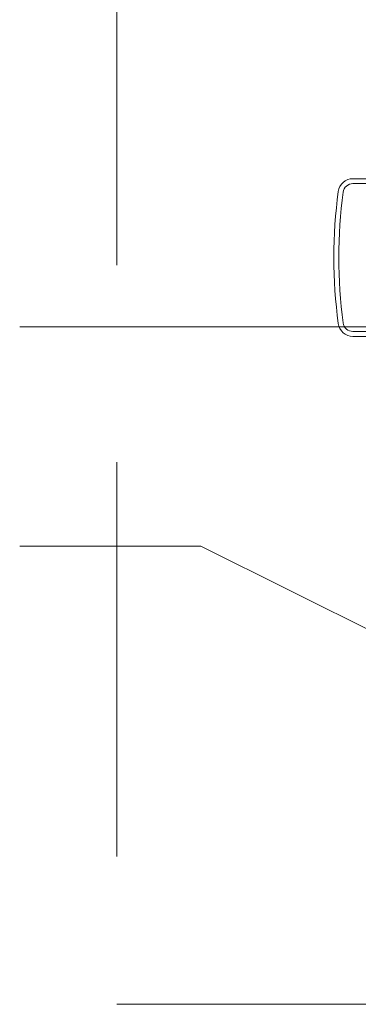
# Paper-space layout 'AD-02 DETAL MONTAŻU DRZWI' of a CAD drawing. Header units: millimetres. Extents: x 0 to 594, y 0 to 550.
# Tile 17 of 99: x 94 to 107, y 97 to 137. Entities that reach past the tile are written whole.
import ezdxf
from ezdxf.xclip import XClip

# ---------------------------------------------------------------- set-up
doc = ezdxf.new("R2010")
doc.units = ezdxf.units.MM
doc.header["$MEASUREMENT"] = 0
doc.header["$XCLIPFRAME"] = 0
doc.linetypes.add('przerywama detal', pattern=[120, 80, -40])
doc.layers.add('A_stolarka_Nr_pióra__10', color=7, linetype='Continuous', lineweight=13, true_color=0x4b4b4b)
doc.layers.add('A_stolarka_Nr_pióra__170', color=7, linetype='Continuous', lineweight=5, true_color=0x1c1c1c)

# ---------------------------------------------------------------- blocks, each defined once
blk = doc.blocks.new('Rysunek_2_2', base_point=(-46914.584, -27095.2))
at = {"layer": 'A_stolarka_Nr_pióra__10', "color": 251, "linetype": 'przerywama detal', "lineweight": 13, "ltscale": 0.2, "true_color": 0x4b4b4b}
for p in [(97.585, 167.152), (157.585, 97.152)]:
    blk.add_line(p, (97.585, 97.152), dxfattribs=at)
at = {"layer": 'A_stolarka_Nr_pióra__10', "color": 251, "linetype": 'Continuous', "lineweight": 13, "ltscale": 0.2, "true_color": 0x4b4b4b}
for p, q in [((117.607, 130.662), (107.159, 130.662)), ((107.159, 130.462), (117.586, 130.462)), ((107.159, 124.462), (117.586, 124.462)), ((112.623, 124.262), (107.159, 124.262))]:
    blk.add_line(p, q, dxfattribs=at)
for centre, radius, start, end in [((107.159, 130.062), 0.6, 90, 172.3771), ((107.159, 130.062), 0.4, 90, 172.3771), ((126.586, 127.462), 20.2, 172.3771, 187.6229), ((126.586, 127.462), 20, 172.3771, 187.6229), ((107.159, 124.862), 0.6, 187.6229, 270), ((107.159, 124.862), 0.4, 187.6229, 270)]:
    blk.add_arc(centre, radius, start, end, dxfattribs=at)
at = {"layer": 'A_stolarka_Nr_pióra__170', "color": 250, "linetype": 'Continuous', "lineweight": 5, "ltscale": 0.2, "true_color": 0x1c1c1c}
for p, q in [((113.016, 124.643), (93.644, 124.643)), ((100.994, 115.75), (93.655, 115.75)), ((117.073, 107.705), (100.994, 115.75))]:
    blk.add_line(p, q, dxfattribs=at)

psp = doc.layouts.new('AD-02 DETAL MONTAŻU DRZWI')

# ---------------------------------------------------------------- block references
at = {"color": 37, "linetype": 'Continuous', "lineweight": 5, "true_color": 0x656532}
ref = psp.add_blockref('Rysunek_2_2', (-46914.584, -27095.2), dxfattribs=at)
XClip(ref).set_block_clipping_path([(33.2101829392, 4.9001792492), (292.97782874, 254.0652997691)])

doc.saveas('drawing.dxf')
